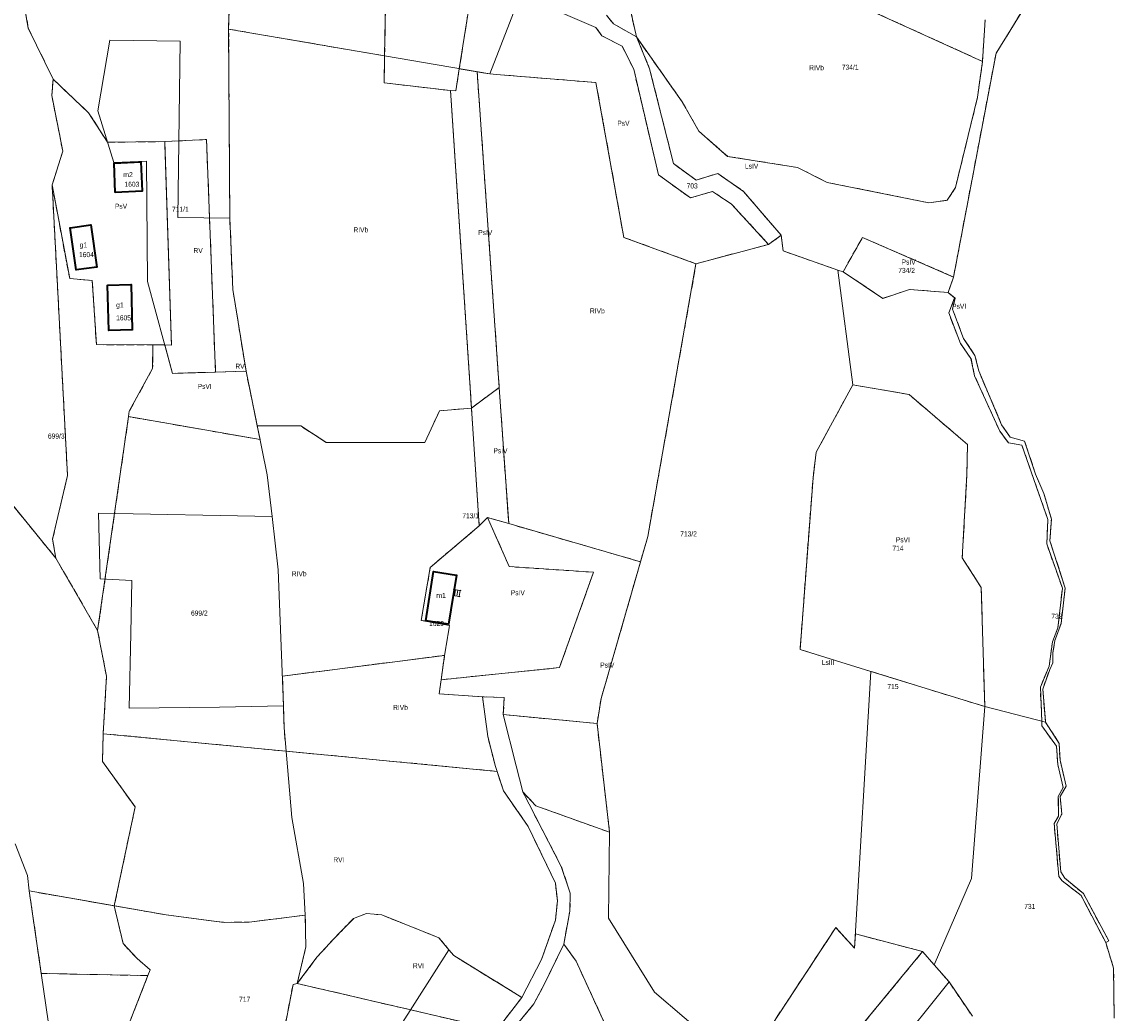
# Model space of a CAD drawing. Header units: metres. Extents: x 7496145 to 7500200, y 5498500 to 5502080.
# Tile 197 of 202: x 7499875 to 7500199, y 5500732 to 5501027. Entities that reach past the tile are written whole.
import ezdxf
from ezdxf.enums import TextEntityAlignment as Align

# ---------------------------------------------------------------- set-up
doc = ezdxf.new("R2010")
doc.units = ezdxf.units.M
doc.header["$MEASUREMENT"] = 0
for name, pattern in [('2.25_0.75', [3, 2.25, -0.75]), ('219-1000', [0]), ('egug-1000', [0])]:
    doc.linetypes.add(name, pattern=pattern)
doc.layers.get('0').update_dxf_attribs({"color": 2, "linetype": 'CONTINUOUS', "lineweight": 5})
for name, color, linetype in [('209-oznaczenie konturu klasyfikacyjnego', 7, 'CONTINUOUS'), ('211-numer działki ewidencyjnej', 7, 'CONTINUOUS'), ('217-kontur klasyfikacyjny', 7, 'CONTINUOUS'), ('218-kontur użytku gruntowego', 7, 'CONTINUOUS'), ('219-działka ewidencyjna', 7, 'CONTINUOUS'), ('312-budynek ewidencyjny', 7, 'CONTINUOUS'), ('312-oznaczenie budynku ewidencyjnego', 7, 'CONTINUOUS'), ('312-oznaczenie budynku ewidencyjnego-Atr117', 7, 'CONTINUOUS'), ('352-schody', 7, 'CONTINUOUS'), ('Punkt budynku', 7, 'CONTINUOUS')]:
    doc.layers.add(name, color=color, linetype=linetype)
doc.styles.get("Standard").update_dxf_attribs({"font": 'Working1250', "width": 0.75})

# ---------------------------------------------------------------- blocks, each defined once
blk = doc.blocks.new('PUNKTBUD')
at = {"color": 0}
blk.add_circle((0, 0), 0.09, dxfattribs=at)

msp = doc.modelspace()

# ---------------------------------------------------------------- linework, layer by layer
at = {"layer": '217-kontur klasyfikacyjny', "color": 3, "linetype": '2.25_0.75', "lineweight": 18, "flags": 128}
for points in [[(7500164.37, 5501017.39), (7500188.01, 5501055.57)], [(7499982.58, 5501016.59), (7499983.14, 5501048.2)], [(7500083.95, 5501049.72), (7500160.34, 5501014.94)], [(7499936.19, 5501024.56), (7499936.45, 5501036.54)], [(7499876.63, 5501024.86), (7499874.94, 5501034.54)], [(7500057.46, 5501022.22), (7500055.26, 5501031.88)], [(7500007.72, 5501031.42), (7500004.78, 5501012.77)], [(7500045.34, 5501025.05), (7500034.98, 5501029.54)], [(7500048.54, 5501028.69), (7500050.64, 5501026.16)], [(7500050.64, 5501026.16), (7500057.46, 5501022.22)], [(7500160.34, 5501014.94), (7500161.1, 5501027.27)], [(7499884.02, 5501009.64), (7499876.63, 5501024.86)], [(7499936.53, 5500968.28), (7499936.19, 5501024.56)], [(7499982.58, 5501016.59), (7499936.19, 5501024.56)], [(7500047.19, 5501022.6), (7500045.34, 5501025.05)], [(7500053.17, 5501019.47), (7500047.19, 5501022.6)], [(7500057.46, 5501022.22), (7500071, 5501002.96)], [(7500057.46, 5501022.22), (7500061.37, 5501012.78)], [(7500056.62, 5501012.6), (7500053.17, 5501019.47)], [(7499982.43, 5501008.55), (7499982.58, 5501016.59)], [(7500151.71, 5500950.82), (7500164.37, 5501017.39)], [(7500004.78, 5501012.77), (7500003.75, 5501006.2)], [(7500010.09, 5501011.86), (7500004.78, 5501012.77)], [(7500064.03, 5500981.24), (7500056.62, 5501012.6)], [(7500061.37, 5501012.78), (7500068.45, 5500984.55)], [(7500158.86, 5501004.28), (7500160.34, 5501014.94)], [(7499883.61, 5501004.78), (7499884.02, 5501009.64)], [(7499884.02, 5501009.64), (7499894.56, 5500999.67)], [(7500016.64, 5500917.97), (7500010.09, 5501011.86)], [(7500010.09, 5501011.86), (7500013.81, 5501011.22)], [(7500013.81, 5501011.22), (7500015.87, 5501011.05)], [(7500015.87, 5501011.05), (7500045.41, 5501008.66)], [(7500002.18, 5501006.27), (7499982.43, 5501008.55)], [(7500008.4, 5500911.81), (7500002.18, 5501006.27)], [(7500003.75, 5501006.2), (7500002.18, 5501006.27)], [(7500045.41, 5501008.66), (7500053.69, 5500962.61)], [(7499886.88, 5500988.26), (7499883.61, 5501004.78)], [(7500071, 5501002.96), (7500076.02, 5500994.19)], [(7500152.3, 5500977.4), (7500158.86, 5501004.28)], [(7499894.56, 5500999.67), (7499900.21, 5500990.9)], [(7500076.02, 5500994.19), (7500084.56, 5500986.69)], [(7499900.21, 5500990.9), (7499917.19, 5500991.08)], [(7499917.19, 5500991.08), (7499929.62, 5500991.71)], [(7499919.17, 5500930.59), (7499917.19, 5500991.08)], [(7499929.62, 5500991.71), (7499932.29, 5500922.53)], [(7499883.7, 5500978.19), (7499886.88, 5500988.26)], [(7500084.56, 5500986.69), (7500105.34, 5500983.41)], [(7500068.45, 5500984.55), (7500075.17, 5500979.65)], [(7500105.34, 5500983.41), (7500114.11, 5500978.97)], [(7500070.01, 5500976.82), (7500064.03, 5500981.24)], [(7500075.17, 5500979.65), (7500081.6, 5500981.63)], [(7500081.6, 5500981.63), (7500089.31, 5500976.29)], [(7499888.29, 5500891.82), (7499883.7, 5500978.19)], [(7499883.7, 5500978.19), (7499888.93, 5500950.34)], [(7500073.47, 5500974.35), (7500070.01, 5500976.82)], [(7500114.11, 5500978.97), (7500144.37, 5500972.89)], [(7500149.85, 5500973.63), (7500152.3, 5500977.4)], [(7500080.07, 5500976.25), (7500073.47, 5500974.35)], [(7500085.67, 5500972.53), (7500080.07, 5500976.25)], [(7500089.31, 5500976.29), (7500100.47, 5500963.23)], [(7500144.37, 5500972.89), (7500149.85, 5500973.63)], [(7500096.73, 5500960.53), (7500085.67, 5500972.53)], [(7499937.45, 5500947.15), (7499936.53, 5500968.28)], [(7500053.69, 5500962.61), (7500075.15, 5500954.76)], [(7500075.15, 5500954.76), (7500096.73, 5500960.53)], [(7500100.47, 5500963.23), (7500096.73, 5500960.53)], [(7500101.08, 5500958.56), (7500100.47, 5500963.23)], [(7500118.86, 5500952.37), (7500124.66, 5500962.58)], [(7500124.66, 5500962.58), (7500151.71, 5500950.82)], [(7500117.3, 5500952.87), (7500101.08, 5500958.56)], [(7500060.82, 5500873.66), (7500075.15, 5500954.76)], [(7500118.86, 5500952.37), (7500117.3, 5500952.87)], [(7500130.71, 5500944.47), (7500118.86, 5500952.37)], [(7500150.12, 5500946.19), (7500151.71, 5500950.82)], [(7499888.93, 5500950.34), (7499895.66, 5500949.79)], [(7499895.66, 5500949.79), (7499896.87, 5500930.7)], [(7499941.37, 5500922.79), (7499937.45, 5500947.15)], [(7500138.67, 5500947.13), (7500130.71, 5500944.47)], [(7500150.12, 5500946.19), (7500138.67, 5500947.13)], [(7500152.02, 5500944.61), (7500150.12, 5500946.19)], [(7500150.3, 5500940.15), (7500152.02, 5500944.61)], [(7500151.43, 5500941.27), (7500152.17, 5500944.49)], [(7500152.17, 5500944.49), (7500152.02, 5500944.61)], [(7500154.7, 5500932.51), (7500151.43, 5500941.27)], [(7500153.81, 5500931.02), (7500150.3, 5500940.15)], [(7500156.91, 5500926.62), (7500153.81, 5500931.02)], [(7500158.1, 5500927.46), (7500154.7, 5500932.51)], [(7499896.87, 5500930.7), (7499913.63, 5500930.61)], [(7499913.63, 5500930.61), (7499913.6, 5500923.64)], [(7499913.63, 5500930.61), (7499917.22, 5500930.6)], [(7499917.22, 5500930.6), (7499919.17, 5500930.59)], [(7499919.51, 5500922.17), (7499917.22, 5500930.6)], [(7500157.97, 5500921.43), (7500156.91, 5500926.62)], [(7500159.23, 5500922.92), (7500158.1, 5500927.46)], [(7499913.6, 5500923.64), (7499906.66, 5500910.88)], [(7499932.29, 5500922.53), (7499919.51, 5500922.17)], [(7499932.29, 5500922.53), (7499941.37, 5500922.79)], [(7499944.7, 5500906.51), (7499941.37, 5500922.79)], [(7500165.46, 5500904.99), (7500157.97, 5500921.43)], [(7500166.03, 5500906.85), (7500159.23, 5500922.92)], [(7500008.4, 5500911.81), (7500016.64, 5500917.97)], [(7500019.46, 5500877.47), (7500016.64, 5500917.97)], [(7500110.92, 5500898.72), (7500121.76, 5500918.76)], [(7500121.76, 5500918.76), (7500138.5, 5500915.87)], [(7500138.5, 5500915.87), (7500155.89, 5500900.97)], [(7500008.4, 5500911.81), (7499998.91, 5500911.05)], [(7500010.7, 5500876.81), (7500008.4, 5500911.81)], [(7499906.43, 5500909.3), (7499897.24, 5500845.67)], [(7499906.66, 5500910.88), (7499906.43, 5500909.3)], [(7499945.53, 5500902.46), (7499906.43, 5500909.3)], [(7499998.91, 5500911.05), (7499994.52, 5500901.63)], [(7499957.61, 5500906.53), (7499944.7, 5500906.51)], [(7499944.7, 5500906.51), (7499945.53, 5500902.46)], [(7499965.22, 5500901.63), (7499957.61, 5500906.53)], [(7500168.02, 5500901.52), (7500165.46, 5500904.99)], [(7500168.6, 5500903.23), (7500166.03, 5500906.85)], [(7499854.49, 5500904.47), (7499884.81, 5500867.2)], [(7500172.86, 5500902.01), (7500168.6, 5500903.23)], [(7500176.12, 5500892.18), (7500172.86, 5500902.01)], [(7499994.52, 5500901.63), (7499965.22, 5500901.63)], [(7500109.94, 5500891.07), (7500110.92, 5500898.72)], [(7500155.89, 5500900.97), (7500155.7, 5500892.05)], [(7500172.08, 5500900.76), (7500168.02, 5500901.52)], [(7500179.78, 5500878.67), (7500172.08, 5500900.76)], [(7500155.7, 5500892.05), (7500154.32, 5500867.3)], [(7500178.57, 5500886.43), (7500176.12, 5500892.18)], [(7499883.87, 5500872.82), (7499888.29, 5500891.82)], [(7500106.1, 5500840.02), (7500109.94, 5500891.07)], [(7500180.81, 5500878.78), (7500178.57, 5500886.43)], [(7500013.2, 5500879.28), (7500010.7, 5500876.81)], [(7500019.59, 5500864.68), (7500013.2, 5500879.28)], [(7500019.46, 5500877.47), (7500013.2, 5500879.28)], [(7499996.14, 5500864.46), (7500010.7, 5500876.81)], [(7500058.65, 5500866.12), (7500019.46, 5500877.47)], [(7500179.43, 5500871.46), (7500179.78, 5500878.67)], [(7500180.39, 5500872.34), (7500180.81, 5500878.78)], [(7499884.81, 5500867.2), (7499883.87, 5500872.82)], [(7500058.65, 5500866.12), (7500060.82, 5500873.66)], [(7500184.09, 5500858.25), (7500179.43, 5500871.46)], [(7500184.93, 5500858.29), (7500180.39, 5500872.34)], [(7499897.24, 5500845.67), (7499884.81, 5500867.2)], [(7500046.95, 5500825.44), (7500058.65, 5500866.12)], [(7500154.32, 5500867.3), (7500159.93, 5500858.45)], [(7499993.47, 5500848.66), (7499996.14, 5500864.46)], [(7500044.68, 5500862.99), (7500019.59, 5500864.68)], [(7500034.54, 5500834.64), (7500044.68, 5500862.99)], [(7500159.93, 5500858.45), (7500161.04, 5500823.06)], [(7500182.77, 5500846.47), (7500184.09, 5500858.25)], [(7500183.68, 5500847.81), (7500184.93, 5500858.29)], [(7500001.9, 5500847.18), (7499993.47, 5500848.66)], [(7500000.41, 5500838.29), (7500001.9, 5500847.18)], [(7500181.1, 5500842.35), (7500182.77, 5500846.47)], [(7500181.89, 5500842.71), (7500183.68, 5500847.81)], [(7499897.24, 5500845.67), (7499899.87, 5500832.1)], [(7500127.11, 5500833.52), (7500106.1, 5500840.02)], [(7500180.15, 5500835.08), (7500181.1, 5500842.35)], [(7500181.23, 5500839.05), (7500181.89, 5500842.71)], [(7499952.17, 5500832.1), (7500000.41, 5500838.29)], [(7499999.39, 5500831.04), (7500000.41, 5500838.29)], [(7500181.22, 5500836.1), (7500181.23, 5500839.05)], [(7499999.39, 5500831.04), (7500034.54, 5500834.64)], [(7500161.04, 5500823.06), (7500127.11, 5500833.52)], [(7500177.55, 5500828.79), (7500180.15, 5500835.08)], [(7500178.24, 5500828.28), (7500180.33, 5500834.13)], [(7500180.33, 5500834.13), (7500181.22, 5500836.1)], [(7499899.87, 5500832.1), (7499898.9, 5500814.99)], [(7499952.51, 5500823.28), (7499952.17, 5500832.1)], [(7499998.79, 5500826.81), (7499999.39, 5500831.04)], [(7500177.95, 5500818.72), (7500177.55, 5500828.79)], [(7500179.05, 5500818.83), (7500178.24, 5500828.28)], [(7500011.65, 5500825.98), (7499998.79, 5500826.81)], [(7500013.22, 5500814.14), (7500011.65, 5500825.98)], [(7500018.14, 5500825.8), (7500011.65, 5500825.98)], [(7500017.85, 5500820.66), (7500018.14, 5500825.8)], [(7500045.73, 5500818.02), (7500046.95, 5500825.44)], [(7499952.68, 5500816.7), (7499952.51, 5500823.28)], [(7500045.73, 5500818.02), (7500017.85, 5500820.66)], [(7500049.46, 5500785.67), (7500045.73, 5500818.02)], [(7500178, 5500817.32), (7500177.95, 5500818.72)], [(7500182.31, 5500811.25), (7500178, 5500817.32)], [(7500179.08, 5500818.44), (7500179.05, 5500818.83)], [(7500183.12, 5500812.12), (7500179.08, 5500818.44)], [(7499898.9, 5500814.99), (7499898.67, 5500806.76)], [(7499898.9, 5500814.99), (7499953.29, 5500809.79)], [(7499953.29, 5500809.79), (7499952.68, 5500816.7)], [(7500015.55, 5500805.21), (7500013.22, 5500814.14)], [(7500182.74, 5500805.81), (7500182.31, 5500811.25)], [(7500183.39, 5500807.08), (7500183.12, 5500812.12)], [(7500016.01, 5500803.79), (7499953.29, 5500809.79)], [(7499898.67, 5500806.76), (7499908.38, 5500793.19)], [(7500016.01, 5500803.79), (7500015.55, 5500805.21)], [(7500184.32, 5500799.02), (7500182.74, 5500805.81)], [(7500185.2, 5500799.35), (7500183.39, 5500807.08)], [(7500017.87, 5500798.03), (7500016.01, 5500803.79)], [(7500025.23, 5500787.42), (7500017.87, 5500798.03)], [(7500182.88, 5500796.26), (7500184.32, 5500799.02)], [(7500183.41, 5500796.34), (7500185.2, 5500799.35)], [(7500035.11, 5500775.48), (7500023.62, 5500797.66)], [(7500023.62, 5500797.66), (7500027.57, 5500793.54)], [(7500182.95, 5500790.49), (7500182.88, 5500796.26)], [(7500183.88, 5500791.06), (7500183.41, 5500796.34)], [(7499908.38, 5500793.19), (7499902.18, 5500763.8)], [(7500027.57, 5500793.54), (7500049.46, 5500785.67)], [(7500181.63, 5500788.3), (7500182.95, 5500790.49)], [(7500183.05, 5500772.51), (7500181.63, 5500788.3)], [(7500182.4, 5500788.19), (7500183.88, 5500791.06)], [(7500183.6, 5500773.88), (7500182.4, 5500788.19)], [(7500033.36, 5500770.56), (7500025.23, 5500787.42)], [(7500037.78, 5500767.53), (7500035.11, 5500775.48)], [(7500184.05, 5500771.23), (7500183.05, 5500772.51)], [(7500184.84, 5500772.01), (7500183.6, 5500773.88)], [(7500190.33, 5500767.44), (7500184.84, 5500772.01)], [(7500033.96, 5500765.23), (7500033.36, 5500770.56)], [(7500189.63, 5500766.84), (7500184.05, 5500771.23)], [(7499880.47, 5500743.68), (7499876.91, 5500768.21)], [(7499876.91, 5500768.21), (7499902.18, 5500763.8)], [(7500037.63, 5500762.2), (7500037.78, 5500767.53)], [(7500196.96, 5500752.88), (7500189.63, 5500766.84)], [(7500197.86, 5500753.39), (7500190.33, 5500767.44)], [(7499902.18, 5500763.8), (7499917.57, 5500761.11)], [(7499902.18, 5500763.8), (7499904.82, 5500752.6)], [(7500033.33, 5500759.48), (7500033.96, 5500765.23)], [(7500035.86, 5500752.42), (7500037.63, 5500762.2)], [(7499917.57, 5500761.11), (7499934.85, 5500758.86)], [(7499934.85, 5500758.86), (7499942.3, 5500758.98)], [(7499942.3, 5500758.98), (7499958.97, 5500760.99)], [(7499958.97, 5500760.99), (7499959.12, 5500751.55)], [(7499967.52, 5500754.03), (7499973.33, 5500760.01)], [(7499973.33, 5500760.01), (7499977.21, 5500761.51)], [(7499977.21, 5500761.51), (7499981.7, 5500761.07)], [(7499981.7, 5500761.07), (7499994.04, 5500756.16)], [(7500029.23, 5500747.86), (7500033.33, 5500759.48)], [(7499994.04, 5500756.16), (7499998.71, 5500754.29)], [(7500116.69, 5500757.3), (7500089.23, 5500715.48)], [(7500122.29, 5500751.2), (7500116.69, 5500757.3)], [(7499904.82, 5500752.6), (7499908.96, 5500748.12)], [(7499962.46, 5500748.52), (7499967.52, 5500754.03)], [(7499998.71, 5500754.29), (7500001.7, 5500750.73)], [(7500030.22, 5500740.8), (7500035.86, 5500752.42)], [(7500039.48, 5500747.34), (7500035.86, 5500752.42)], [(7500122.54, 5500755.43), (7500122.29, 5500751.2)], [(7500142.52, 5500750.19), (7500122.54, 5500755.43)], [(7500196.96, 5500752.88), (7500197.86, 5500753.39)], [(7500199.31, 5500745.24), (7500196.96, 5500752.88)], [(7499959.12, 5500751.55), (7499956.59, 5500740.69)], [(7500001.7, 5500750.73), (7500003.12, 5500749.01)], [(7500104.45, 5500703.96), (7500142.52, 5500750.19)], [(7500142.52, 5500750.19), (7500146, 5500746.23)], [(7499908.96, 5500748.12), (7499912.89, 5500744.8)], [(7499956.59, 5500740.69), (7499962.46, 5500748.52)], [(7500003.12, 5500749.01), (7500023.36, 5500736.53)], [(7500023.36, 5500736.53), (7500029.23, 5500747.86)], [(7500049.07, 5500726.51), (7500039.48, 5500747.34)], [(7500146, 5500746.23), (7500150.4, 5500741.19)], [(7499912.19, 5500743.02), (7499880.47, 5500743.68)], [(7499912.19, 5500743.02), (7499901.92, 5500716.93)], [(7499912.89, 5500744.8), (7499912.19, 5500743.02)], [(7500199.48, 5500730.38), (7500199.31, 5500745.24)], [(7499952.11, 5500723.56), (7499955.33, 5500740.39)], [(7499955.33, 5500740.39), (7499956.59, 5500740.69)], [(7500015.91, 5500726.9), (7499956.59, 5500740.69)], [(7500026.96, 5500734.6), (7500030.22, 5500740.8)], [(7500150.4, 5500741.19), (7500157.35, 5500730.95)], [(7500016.73, 5500727.88), (7500023.36, 5500736.53)], [(7500019.78, 5500725.93), (7500026.96, 5500734.6)]]:
    msp.add_lwpolyline(points, dxfattribs=at)
at = {"layer": '218-kontur użytku gruntowego', "color": 3, "linetype": 'egug-1000', "lineweight": 18, "flags": 128}
for points in [[(7500164.37, 5501017.39), (7500188.01, 5501055.57)], [(7499983.14, 5501048.2), (7499982.58, 5501016.59)], [(7500083.95, 5501049.72), (7500160.34, 5501014.94)], [(7499936.19, 5501024.56), (7499936.45, 5501036.54)], [(7499876.63, 5501024.86), (7499874.94, 5501034.54)], [(7500057.46, 5501022.22), (7500055.26, 5501031.88)], [(7500004.78, 5501012.77), (7500007.72, 5501031.42)], [(7500045.34, 5501025.05), (7500034.98, 5501029.54)], [(7500048.54, 5501028.69), (7500050.64, 5501026.16)], [(7500050.64, 5501026.16), (7500057.46, 5501022.22)], [(7500160.34, 5501014.94), (7500161.1, 5501027.27)], [(7499884.02, 5501009.64), (7499876.63, 5501024.86)], [(7499936.53, 5500968.28), (7499936.19, 5501024.56)], [(7499982.58, 5501016.59), (7499936.19, 5501024.56)], [(7500047.19, 5501022.6), (7500045.34, 5501025.05)], [(7500053.17, 5501019.47), (7500047.19, 5501022.6)], [(7500057.46, 5501022.22), (7500071, 5501002.96)], [(7500057.46, 5501022.22), (7500061.37, 5501012.78)], [(7500056.62, 5501012.6), (7500053.17, 5501019.47)], [(7499982.43, 5501008.55), (7499982.58, 5501016.59)], [(7500151.71, 5500950.82), (7500164.37, 5501017.39)], [(7500003.75, 5501006.2), (7500004.78, 5501012.77)], [(7500010.09, 5501011.86), (7500004.78, 5501012.77)], [(7500064.03, 5500981.24), (7500056.62, 5501012.6)], [(7500061.37, 5501012.78), (7500068.45, 5500984.55)], [(7500158.86, 5501004.28), (7500160.34, 5501014.94)], [(7499883.61, 5501004.78), (7499884.02, 5501009.64)], [(7499884.02, 5501009.64), (7499894.56, 5500999.67)], [(7500016.64, 5500917.97), (7500010.09, 5501011.86)], [(7500010.09, 5501011.86), (7500013.81, 5501011.22)], [(7500013.81, 5501011.22), (7500015.87, 5501011.05)], [(7500015.87, 5501011.05), (7500045.41, 5501008.66)], [(7500002.18, 5501006.27), (7499982.43, 5501008.55)], [(7500008.4, 5500911.81), (7500002.18, 5501006.27)], [(7500002.18, 5501006.27), (7500003.75, 5501006.2)], [(7500045.41, 5501008.66), (7500053.69, 5500962.61)], [(7499886.88, 5500988.26), (7499883.61, 5501004.78)], [(7500071, 5501002.96), (7500076.02, 5500994.19)], [(7500152.3, 5500977.4), (7500158.86, 5501004.28)], [(7499894.56, 5500999.67), (7499900.21, 5500990.9)], [(7500076.02, 5500994.19), (7500084.56, 5500986.69)], [(7499900.21, 5500990.9), (7499917.19, 5500991.08)], [(7499917.19, 5500991.08), (7499929.62, 5500991.71)], [(7499919.17, 5500930.59), (7499917.19, 5500991.08)], [(7499929.62, 5500991.71), (7499932.29, 5500922.53)], [(7499883.7, 5500978.19), (7499886.88, 5500988.26)], [(7500084.56, 5500986.69), (7500105.34, 5500983.41)], [(7500068.45, 5500984.55), (7500075.17, 5500979.65)], [(7500105.34, 5500983.41), (7500114.11, 5500978.97)], [(7500070.01, 5500976.82), (7500064.03, 5500981.24)], [(7500075.17, 5500979.65), (7500081.6, 5500981.63)], [(7500081.6, 5500981.63), (7500089.31, 5500976.29)], [(7499888.29, 5500891.82), (7499883.7, 5500978.19)], [(7499883.7, 5500978.19), (7499888.93, 5500950.34)], [(7500073.47, 5500974.35), (7500070.01, 5500976.82)], [(7500114.11, 5500978.97), (7500144.37, 5500972.89)], [(7500149.85, 5500973.63), (7500152.3, 5500977.4)], [(7500080.07, 5500976.25), (7500073.47, 5500974.35)], [(7500085.67, 5500972.53), (7500080.07, 5500976.25)], [(7500089.31, 5500976.29), (7500100.47, 5500963.23)], [(7500144.37, 5500972.89), (7500149.85, 5500973.63)], [(7500096.73, 5500960.53), (7500085.67, 5500972.53)], [(7499937.45, 5500947.15), (7499936.53, 5500968.28)], [(7500053.69, 5500962.61), (7500075.15, 5500954.76)], [(7500075.15, 5500954.76), (7500096.73, 5500960.53)], [(7500100.47, 5500963.23), (7500096.73, 5500960.53)], [(7500101.08, 5500958.56), (7500100.47, 5500963.23)], [(7500118.86, 5500952.37), (7500124.66, 5500962.58)], [(7500124.66, 5500962.58), (7500151.71, 5500950.82)], [(7500117.3, 5500952.87), (7500101.08, 5500958.56)], [(7500060.82, 5500873.66), (7500075.15, 5500954.76)], [(7500118.86, 5500952.37), (7500117.3, 5500952.87)], [(7500130.71, 5500944.47), (7500118.86, 5500952.37)], [(7500150.12, 5500946.19), (7500151.71, 5500950.82)], [(7499888.93, 5500950.34), (7499895.66, 5500949.79)], [(7499895.66, 5500949.79), (7499896.87, 5500930.7)], [(7499941.37, 5500922.79), (7499937.45, 5500947.15)], [(7500138.67, 5500947.13), (7500130.71, 5500944.47)], [(7500150.12, 5500946.19), (7500138.67, 5500947.13)], [(7500152.02, 5500944.61), (7500150.12, 5500946.19)], [(7500150.3, 5500940.15), (7500152.02, 5500944.61)], [(7500151.43, 5500941.27), (7500152.17, 5500944.49)], [(7500152.17, 5500944.49), (7500152.02, 5500944.61)], [(7500154.7, 5500932.51), (7500151.43, 5500941.27)], [(7500153.81, 5500931.02), (7500150.3, 5500940.15)], [(7500156.91, 5500926.62), (7500153.81, 5500931.02)], [(7500158.1, 5500927.46), (7500154.7, 5500932.51)], [(7499896.87, 5500930.7), (7499913.63, 5500930.61)], [(7499913.6, 5500923.64), (7499913.63, 5500930.61)], [(7499913.63, 5500930.61), (7499917.22, 5500930.6)], [(7499917.22, 5500930.6), (7499919.17, 5500930.59)], [(7499919.51, 5500922.17), (7499917.22, 5500930.6)], [(7500157.97, 5500921.43), (7500156.91, 5500926.62)], [(7500159.23, 5500922.92), (7500158.1, 5500927.46)], [(7499906.66, 5500910.88), (7499913.6, 5500923.64)], [(7499932.29, 5500922.53), (7499919.51, 5500922.17)], [(7499932.29, 5500922.53), (7499941.37, 5500922.79)], [(7499944.7, 5500906.51), (7499941.37, 5500922.79)], [(7500165.46, 5500904.99), (7500157.97, 5500921.43)], [(7500166.03, 5500906.85), (7500159.23, 5500922.92)], [(7500008.4, 5500911.81), (7500016.64, 5500917.97)], [(7500019.46, 5500877.47), (7500016.64, 5500917.97)], [(7500110.92, 5500898.72), (7500121.76, 5500918.76)], [(7500121.76, 5500918.76), (7500138.5, 5500915.87)], [(7500138.5, 5500915.87), (7500155.89, 5500900.97)], [(7500008.4, 5500911.81), (7499998.91, 5500911.05)], [(7500010.7, 5500876.81), (7500008.4, 5500911.81)], [(7499897.24, 5500845.67), (7499906.43, 5500909.3)], [(7499906.43, 5500909.3), (7499906.66, 5500910.88)], [(7499945.53, 5500902.46), (7499906.43, 5500909.3)], [(7499998.91, 5500911.05), (7499994.52, 5500901.63)], [(7499957.61, 5500906.53), (7499944.7, 5500906.51)], [(7499944.7, 5500906.51), (7499945.53, 5500902.46)], [(7499965.22, 5500901.63), (7499957.61, 5500906.53)], [(7500168.02, 5500901.52), (7500165.46, 5500904.99)], [(7500168.6, 5500903.23), (7500166.03, 5500906.85)], [(7499854.49, 5500904.47), (7499884.81, 5500867.2)], [(7500172.86, 5500902.01), (7500168.6, 5500903.23)], [(7500176.12, 5500892.18), (7500172.86, 5500902.01)], [(7499994.52, 5500901.63), (7499965.22, 5500901.63)], [(7500109.94, 5500891.07), (7500110.92, 5500898.72)], [(7500155.89, 5500900.97), (7500155.7, 5500892.05)], [(7500172.08, 5500900.76), (7500168.02, 5500901.52)], [(7500179.78, 5500878.67), (7500172.08, 5500900.76)], [(7500155.7, 5500892.05), (7500154.32, 5500867.3)], [(7500178.57, 5500886.43), (7500176.12, 5500892.18)], [(7499883.87, 5500872.82), (7499888.29, 5500891.82)], [(7500106.1, 5500840.02), (7500109.94, 5500891.07)], [(7500180.81, 5500878.78), (7500178.57, 5500886.43)], [(7500013.2, 5500879.28), (7500010.7, 5500876.81)], [(7500019.59, 5500864.68), (7500013.2, 5500879.28)], [(7500019.46, 5500877.47), (7500013.2, 5500879.28)], [(7499996.14, 5500864.46), (7500010.7, 5500876.81)], [(7500058.65, 5500866.12), (7500019.46, 5500877.47)], [(7500179.43, 5500871.46), (7500179.78, 5500878.67)], [(7500180.39, 5500872.34), (7500180.81, 5500878.78)], [(7499884.81, 5500867.2), (7499883.87, 5500872.82)], [(7500058.65, 5500866.12), (7500060.82, 5500873.66)], [(7500184.09, 5500858.25), (7500179.43, 5500871.46)], [(7500184.93, 5500858.29), (7500180.39, 5500872.34)], [(7499884.81, 5500867.2), (7499897.24, 5500845.67)], [(7500046.95, 5500825.44), (7500058.65, 5500866.12)], [(7500154.32, 5500867.3), (7500159.93, 5500858.45)], [(7499993.47, 5500848.66), (7499996.14, 5500864.46)], [(7500044.68, 5500862.99), (7500019.59, 5500864.68)], [(7500034.54, 5500834.64), (7500044.68, 5500862.99)], [(7500159.93, 5500858.45), (7500161.04, 5500823.06)], [(7500182.77, 5500846.47), (7500184.09, 5500858.25)], [(7500183.68, 5500847.81), (7500184.93, 5500858.29)], [(7500001.9, 5500847.18), (7499993.47, 5500848.66)], [(7500000.41, 5500838.29), (7500001.9, 5500847.18)], [(7500181.1, 5500842.35), (7500182.77, 5500846.47)], [(7500181.89, 5500842.71), (7500183.68, 5500847.81)], [(7499897.24, 5500845.67), (7499899.87, 5500832.1)], [(7500127.11, 5500833.52), (7500106.1, 5500840.02)], [(7500180.15, 5500835.08), (7500181.1, 5500842.35)], [(7500181.23, 5500839.05), (7500181.89, 5500842.71)], [(7499952.17, 5500832.1), (7500000.41, 5500838.29)], [(7499999.39, 5500831.04), (7500000.41, 5500838.29)], [(7500181.22, 5500836.1), (7500181.23, 5500839.05)], [(7499999.39, 5500831.04), (7500034.54, 5500834.64)], [(7500161.04, 5500823.06), (7500127.11, 5500833.52)], [(7500177.55, 5500828.79), (7500180.15, 5500835.08)], [(7500178.24, 5500828.28), (7500180.33, 5500834.13)], [(7500180.33, 5500834.13), (7500181.22, 5500836.1)], [(7499899.87, 5500832.1), (7499898.9, 5500814.99)], [(7499952.51, 5500823.28), (7499952.17, 5500832.1)], [(7499998.79, 5500826.81), (7499999.39, 5500831.04)], [(7500177.95, 5500818.72), (7500177.55, 5500828.79)], [(7500179.05, 5500818.83), (7500178.24, 5500828.28)], [(7500011.65, 5500825.98), (7499998.79, 5500826.81)], [(7500013.22, 5500814.14), (7500011.65, 5500825.98)], [(7500018.14, 5500825.8), (7500011.65, 5500825.98)], [(7500017.85, 5500820.66), (7500018.14, 5500825.8)], [(7500045.73, 5500818.02), (7500046.95, 5500825.44)], [(7499952.68, 5500816.7), (7499952.51, 5500823.28)], [(7500045.73, 5500818.02), (7500017.85, 5500820.66)], [(7500049.46, 5500785.67), (7500045.73, 5500818.02)], [(7500178, 5500817.32), (7500177.95, 5500818.72)], [(7500182.31, 5500811.25), (7500178, 5500817.32)], [(7500179.08, 5500818.44), (7500179.05, 5500818.83)], [(7500183.12, 5500812.12), (7500179.08, 5500818.44)], [(7499898.9, 5500814.99), (7499898.67, 5500806.76)], [(7499898.9, 5500814.99), (7499953.29, 5500809.79)], [(7499953.29, 5500809.79), (7499952.68, 5500816.7)], [(7500015.55, 5500805.21), (7500013.22, 5500814.14)], [(7500182.74, 5500805.81), (7500182.31, 5500811.25)], [(7500183.39, 5500807.08), (7500183.12, 5500812.12)], [(7500016.01, 5500803.79), (7499953.29, 5500809.79)], [(7499898.67, 5500806.76), (7499908.38, 5500793.19)], [(7500016.01, 5500803.79), (7500015.55, 5500805.21)], [(7500184.32, 5500799.02), (7500182.74, 5500805.81)], [(7500185.2, 5500799.35), (7500183.39, 5500807.08)], [(7500017.87, 5500798.03), (7500016.01, 5500803.79)], [(7500025.23, 5500787.42), (7500017.87, 5500798.03)], [(7500182.88, 5500796.26), (7500184.32, 5500799.02)], [(7500183.41, 5500796.34), (7500185.2, 5500799.35)], [(7500035.11, 5500775.48), (7500023.62, 5500797.66)], [(7500023.62, 5500797.66), (7500027.57, 5500793.54)], [(7500182.95, 5500790.49), (7500182.88, 5500796.26)], [(7500183.88, 5500791.06), (7500183.41, 5500796.34)], [(7499908.38, 5500793.19), (7499902.18, 5500763.8)], [(7500027.57, 5500793.54), (7500049.46, 5500785.67)], [(7500181.63, 5500788.3), (7500182.95, 5500790.49)], [(7500183.05, 5500772.51), (7500181.63, 5500788.3)], [(7500182.4, 5500788.19), (7500183.88, 5500791.06)], [(7500183.6, 5500773.88), (7500182.4, 5500788.19)], [(7500033.36, 5500770.56), (7500025.23, 5500787.42)], [(7500037.78, 5500767.53), (7500035.11, 5500775.48)], [(7500184.05, 5500771.23), (7500183.05, 5500772.51)], [(7500184.84, 5500772.01), (7500183.6, 5500773.88)], [(7500190.33, 5500767.44), (7500184.84, 5500772.01)], [(7500033.96, 5500765.23), (7500033.36, 5500770.56)], [(7500189.63, 5500766.84), (7500184.05, 5500771.23)], [(7499876.91, 5500768.21), (7499880.47, 5500743.68)], [(7499902.18, 5500763.8), (7499876.91, 5500768.21)], [(7500037.63, 5500762.2), (7500037.78, 5500767.53)], [(7500196.96, 5500752.88), (7500189.63, 5500766.84)], [(7500197.86, 5500753.39), (7500190.33, 5500767.44)], [(7499904.82, 5500752.6), (7499902.18, 5500763.8)], [(7499902.18, 5500763.8), (7499917.57, 5500761.11)], [(7500033.33, 5500759.48), (7500033.96, 5500765.23)], [(7500035.86, 5500752.42), (7500037.63, 5500762.2)], [(7499917.57, 5500761.11), (7499934.85, 5500758.86)], [(7499934.85, 5500758.86), (7499942.3, 5500758.98)], [(7499942.3, 5500758.98), (7499958.97, 5500760.99)], [(7499958.97, 5500760.99), (7499959.12, 5500751.55)], [(7499967.52, 5500754.03), (7499973.33, 5500760.01)], [(7499973.33, 5500760.01), (7499977.21, 5500761.51)], [(7499977.21, 5500761.51), (7499981.7, 5500761.07)], [(7499981.7, 5500761.07), (7499994.04, 5500756.16)], [(7500029.23, 5500747.86), (7500033.33, 5500759.48)], [(7499994.04, 5500756.16), (7499998.71, 5500754.29)], [(7500116.69, 5500757.3), (7500089.23, 5500715.48)], [(7500122.29, 5500751.2), (7500116.69, 5500757.3)], [(7499908.96, 5500748.12), (7499904.82, 5500752.6)], [(7499962.46, 5500748.52), (7499967.52, 5500754.03)], [(7499998.71, 5500754.29), (7500001.7, 5500750.73)], [(7500030.22, 5500740.8), (7500035.86, 5500752.42)], [(7500039.48, 5500747.34), (7500035.86, 5500752.42)], [(7500122.54, 5500755.43), (7500122.29, 5500751.2)], [(7500142.52, 5500750.19), (7500122.54, 5500755.43)], [(7500196.96, 5500752.88), (7500197.86, 5500753.39)], [(7500199.31, 5500745.24), (7500196.96, 5500752.88)], [(7499959.12, 5500751.55), (7499956.59, 5500740.69)], [(7500001.7, 5500750.73), (7500003.12, 5500749.01)], [(7500104.45, 5500703.96), (7500142.52, 5500750.19)], [(7500142.52, 5500750.19), (7500146, 5500746.23)], [(7499912.89, 5500744.8), (7499908.96, 5500748.12)], [(7499956.59, 5500740.69), (7499962.46, 5500748.52)], [(7500003.12, 5500749.01), (7500023.36, 5500736.53)], [(7500023.36, 5500736.53), (7500029.23, 5500747.86)], [(7500049.07, 5500726.51), (7500039.48, 5500747.34)], [(7500146, 5500746.23), (7500150.4, 5500741.19)], [(7499880.47, 5500743.68), (7499912.19, 5500743.02)], [(7499912.19, 5500743.02), (7499901.92, 5500716.93)], [(7499912.19, 5500743.02), (7499912.89, 5500744.8)], [(7500199.48, 5500730.38), (7500199.31, 5500745.24)], [(7499952.11, 5500723.56), (7499955.33, 5500740.39)], [(7499955.33, 5500740.39), (7499956.59, 5500740.69)], [(7500015.91, 5500726.9), (7499956.59, 5500740.69)], [(7500026.96, 5500734.6), (7500030.22, 5500740.8)], [(7500150.4, 5500741.19), (7500157.35, 5500730.95)], [(7500016.73, 5500727.88), (7500023.36, 5500736.53)], [(7500019.78, 5500725.93), (7500026.96, 5500734.6)]]:
    msp.add_lwpolyline(points, dxfattribs=at)
at = {"layer": '219-działka ewidencyjna', "color": 3, "linetype": '219-1000', "lineweight": 18, "flags": 128}
for points in [[(7500164.37, 5501017.39), (7500188.01, 5501055.57)], [(7499936.19, 5501024.56), (7499936.45, 5501036.54)], [(7500013.81, 5501011.22), (7500022.96, 5501034.82)], [(7500034.98, 5501029.54), (7500045.34, 5501025.05)], [(7500048.54, 5501028.69), (7500050.64, 5501026.16)], [(7500050.64, 5501026.16), (7500057.46, 5501022.22)], [(7499936.53, 5500968.28), (7499936.19, 5501024.56)], [(7499936.19, 5501024.56), (7500013.81, 5501011.22)], [(7500045.34, 5501025.05), (7500047.19, 5501022.6)], [(7500047.19, 5501022.6), (7500053.17, 5501019.47)], [(7500057.46, 5501022.22), (7500061.37, 5501012.78)], [(7499897.34, 5501000.22), (7499900.82, 5501021.28)], [(7499900.82, 5501021.28), (7499921.81, 5501021.01)], [(7499921.07, 5500968.48), (7499921.81, 5501021.01)], [(7500053.17, 5501019.47), (7500056.62, 5501012.6)], [(7500164.37, 5501017.39), (7500151.71, 5500950.82)], [(7500056.62, 5501012.6), (7500064.03, 5500981.24)], [(7500068.45, 5500984.55), (7500061.37, 5501012.78)], [(7500013.81, 5501011.22), (7500015.87, 5501011.05)], [(7500015.87, 5501011.05), (7500045.41, 5501008.66)], [(7500045.41, 5501008.66), (7500053.69, 5500962.61)], [(7499897.34, 5501000.22), (7499902.05, 5500984.92)], [(7499902.05, 5500984.92), (7499911.75, 5500985.24)], [(7499911.75, 5500985.24), (7499912.09, 5500949.5)], [(7500068.45, 5500984.55), (7500075.17, 5500979.65)], [(7500070.01, 5500976.82), (7500064.03, 5500981.24)], [(7500075.17, 5500979.65), (7500081.6, 5500981.63)], [(7500081.6, 5500981.63), (7500089.31, 5500976.29)], [(7500070.01, 5500976.82), (7500073.47, 5500974.35)], [(7500073.47, 5500974.35), (7500080.07, 5500976.25)], [(7500080.07, 5500976.25), (7500085.67, 5500972.53)], [(7500089.31, 5500976.29), (7500100.47, 5500963.23)], [(7500085.67, 5500972.53), (7500096.73, 5500960.53)], [(7499921.07, 5500968.48), (7499936.53, 5500968.28)], [(7499936.53, 5500968.28), (7499937.45, 5500947.15)], [(7500053.69, 5500962.61), (7500075.15, 5500954.76)], [(7500096.73, 5500960.53), (7500100.47, 5500963.23)], [(7500100.47, 5500963.23), (7500101.08, 5500958.56)], [(7500118.86, 5500952.37), (7500124.66, 5500962.58)], [(7500124.66, 5500962.58), (7500151.71, 5500950.82)], [(7500101.08, 5500958.56), (7500117.3, 5500952.87)], [(7500060.82, 5500873.66), (7500075.15, 5500954.76)], [(7500117.3, 5500952.87), (7500121.76, 5500918.76)], [(7500118.86, 5500952.37), (7500117.3, 5500952.87)], [(7500118.86, 5500952.37), (7500130.71, 5500944.47)], [(7500150.12, 5500946.19), (7500151.71, 5500950.82)], [(7499912.09, 5500949.5), (7499919.51, 5500922.17)], [(7499937.45, 5500947.15), (7499941.37, 5500922.79)], [(7500130.71, 5500944.47), (7500138.67, 5500947.13)], [(7500150.12, 5500946.19), (7500138.67, 5500947.13)], [(7500150.12, 5500946.19), (7500152.17, 5500944.49)], [(7500151.43, 5500941.27), (7500152.17, 5500944.49)], [(7500151.43, 5500941.27), (7500154.7, 5500932.51)], [(7500154.7, 5500932.51), (7500158.1, 5500927.46)], [(7500158.1, 5500927.46), (7500159.23, 5500922.92)], [(7499919.51, 5500922.17), (7499941.37, 5500922.79)], [(7499941.37, 5500922.79), (7499947.67, 5500892)], [(7500159.23, 5500922.92), (7500166.03, 5500906.85)], [(7500110.92, 5500898.72), (7500121.76, 5500918.76)], [(7500138.5, 5500915.87), (7500121.76, 5500918.76)], [(7500138.5, 5500915.87), (7500155.89, 5500900.97)], [(7500166.03, 5500906.85), (7500168.6, 5500903.23)], [(7500168.6, 5500903.23), (7500172.86, 5500902.01)], [(7500172.86, 5500902.01), (7500176.12, 5500892.18)], [(7500109.94, 5500891.07), (7500110.92, 5500898.72)], [(7500155.7, 5500892.05), (7500155.89, 5500900.97)], [(7499947.67, 5500892), (7499949.17, 5500879.6)], [(7500154.32, 5500867.3), (7500155.7, 5500892.05)], [(7500178.57, 5500886.43), (7500176.12, 5500892.18)], [(7500109.94, 5500891.07), (7500106.1, 5500840.02)], [(7500178.57, 5500886.43), (7500180.81, 5500878.78)], [(7499897.49, 5500880.61), (7499949.17, 5500879.6)], [(7499897.49, 5500880.61), (7499898, 5500861.03)], [(7499949.17, 5500879.6), (7499950.94, 5500863.71)], [(7500180.39, 5500872.34), (7500180.81, 5500878.78)], [(7500046.95, 5500825.44), (7500060.82, 5500873.66)], [(7500180.39, 5500872.34), (7500184.93, 5500858.29)], [(7500154.32, 5500867.3), (7500159.93, 5500858.45)], [(7499950.94, 5500863.71), (7499952.51, 5500823.28)], [(7499898, 5500861.03), (7499907.37, 5500860.51)], [(7499907.07, 5500844.8), (7499907.37, 5500860.51)], [(7500159.93, 5500858.45), (7500161.04, 5500823.06)], [(7500183.68, 5500847.81), (7500184.93, 5500858.29)], [(7500181.89, 5500842.71), (7500183.68, 5500847.81)], [(7499906.65, 5500822.61), (7499907.07, 5500844.8)], [(7500106.1, 5500840.02), (7500127.11, 5500833.52)], [(7500181.23, 5500839.05), (7500181.89, 5500842.71)], [(7500181.22, 5500836.1), (7500181.23, 5500839.05)], [(7500122.29, 5500751.2), (7500127.11, 5500833.52)], [(7500127.11, 5500833.52), (7500161.04, 5500823.06)], [(7500178.24, 5500828.28), (7500180.33, 5500834.13)], [(7500180.33, 5500834.13), (7500181.22, 5500836.1)], [(7500178.24, 5500828.28), (7500179.08, 5500818.44)], [(7500011.65, 5500825.98), (7500018.14, 5500825.8)], [(7500011.65, 5500825.98), (7500013.22, 5500814.14)], [(7500017.85, 5500820.66), (7500018.14, 5500825.8)], [(7500045.73, 5500818.02), (7500046.95, 5500825.44)], [(7499906.65, 5500822.61), (7499933.45, 5500822.85)], [(7499933.45, 5500822.85), (7499952.51, 5500823.28)], [(7499952.51, 5500823.28), (7499952.68, 5500816.7)], [(7500017.85, 5500820.66), (7500045.73, 5500818.02)], [(7500017.85, 5500820.66), (7500021.66, 5500805.43)], [(7500157.09, 5500771.89), (7500161.04, 5500823.06)], [(7500179.08, 5500818.44), (7500161.04, 5500823.06)], [(7500045.73, 5500818.02), (7500049.46, 5500785.67)], [(7500179.08, 5500818.44), (7500183.12, 5500812.12)], [(7499952.68, 5500816.7), (7499955.02, 5500790.11)], [(7500013.22, 5500814.14), (7500015.55, 5500805.21)], [(7500183.12, 5500812.12), (7500183.39, 5500807.08)], [(7500015.55, 5500805.21), (7500017.87, 5500798.03)], [(7500021.66, 5500805.43), (7500023.62, 5500797.66)], [(7500183.39, 5500807.08), (7500185.2, 5500799.35)], [(7500017.87, 5500798.03), (7500025.23, 5500787.42)], [(7500183.41, 5500796.34), (7500185.2, 5500799.35)], [(7500023.62, 5500797.66), (7500035.11, 5500775.48)], [(7500183.41, 5500796.34), (7500183.88, 5500791.06)], [(7499955.02, 5500790.11), (7499958.47, 5500770.41)], [(7500183.88, 5500791.06), (7500182.4, 5500788.19)], [(7500183.6, 5500773.88), (7500182.4, 5500788.19)], [(7500025.23, 5500787.42), (7500033.36, 5500770.56)], [(7500049.17, 5500760.11), (7500049.46, 5500785.67)], [(7499872.74, 5500782.24), (7499876.34, 5500772.79)], [(7500035.11, 5500775.48), (7500037.78, 5500767.53)], [(7499876.34, 5500772.79), (7499876.91, 5500768.21)], [(7500157.09, 5500771.89), (7500146, 5500746.23)], [(7500183.6, 5500773.88), (7500184.84, 5500772.01)], [(7500184.84, 5500772.01), (7500190.33, 5500767.44)], [(7499958.47, 5500770.41), (7499958.97, 5500760.99)], [(7500033.36, 5500770.56), (7500033.96, 5500765.23)], [(7499876.91, 5500768.21), (7499917.57, 5500761.11)], [(7499876.91, 5500768.21), (7499883.33, 5500724.02)], [(7500037.63, 5500762.2), (7500037.78, 5500767.53)], [(7500190.33, 5500767.44), (7500197.86, 5500753.39)], [(7500033.33, 5500759.48), (7500033.96, 5500765.23)], [(7500035.86, 5500752.42), (7500037.63, 5500762.2)], [(7499917.57, 5500761.11), (7499934.85, 5500758.86)], [(7499934.85, 5500758.86), (7499942.3, 5500758.98)], [(7499942.3, 5500758.98), (7499958.97, 5500760.99)], [(7499958.97, 5500760.99), (7499959.12, 5500751.55)], [(7499967.52, 5500754.03), (7499973.33, 5500760.01)], [(7499973.33, 5500760.01), (7499977.21, 5500761.51)], [(7499977.21, 5500761.51), (7499981.7, 5500761.07)], [(7499994.04, 5500756.16), (7499981.7, 5500761.07)], [(7500029.23, 5500747.86), (7500033.33, 5500759.48)], [(7500049.17, 5500760.11), (7500062.81, 5500738.09)], [(7499994.04, 5500756.16), (7499998.71, 5500754.29)], [(7500089.23, 5500715.48), (7500116.69, 5500757.3)], [(7500116.69, 5500757.3), (7500122.29, 5500751.2)], [(7499962.46, 5500748.52), (7499967.52, 5500754.03)], [(7499998.71, 5500754.29), (7500001.7, 5500750.73)], [(7500030.22, 5500740.8), (7500035.86, 5500752.42)], [(7500196.96, 5500752.88), (7500197.86, 5500753.39)], [(7500199.31, 5500745.24), (7500196.96, 5500752.88)], [(7499956.59, 5500740.69), (7499959.12, 5500751.55)], [(7499972.73, 5500705.27), (7500001.7, 5500750.73)], [(7500001.7, 5500750.73), (7500003.12, 5500749.01)], [(7500104.45, 5500703.96), (7500142.52, 5500750.19)], [(7500142.52, 5500750.19), (7500146, 5500746.23)], [(7499956.59, 5500740.69), (7499962.46, 5500748.52)], [(7500003.12, 5500749.01), (7500023.36, 5500736.53)], [(7500023.36, 5500736.53), (7500029.23, 5500747.86)], [(7500146, 5500746.23), (7500150.4, 5500741.19)], [(7500199.31, 5500745.24), (7500199.48, 5500730.38)], [(7500026.96, 5500734.6), (7500030.22, 5500740.8)], [(7500116.09, 5500698.31), (7500150.4, 5500741.19)], [(7500150.4, 5500741.19), (7500157.35, 5500730.95)], [(7500016.73, 5500727.88), (7500023.36, 5500736.53)], [(7500062.81, 5500738.09), (7500089.23, 5500715.48)], [(7500019.78, 5500725.93), (7500026.96, 5500734.6)]]:
    msp.add_lwpolyline(points, dxfattribs=at)
at = {"layer": '312-budynek ewidencyjny', "color": 7, "linetype": 'Continuous', "lineweight": 35, "flags": 128}
for points in [[(7499902.11, 5500984.71), (7499910.09, 5500985.03)], [(7499902.46, 5500976), (7499902.11, 5500984.71)], [(7499910.09, 5500985.03), (7499910.45, 5500976.32)], [(7499910.45, 5500976.32), (7499902.46, 5500976)], [(7499889.06, 5500965.45), (7499895.23, 5500966.32)], [(7499890.83, 5500952.91), (7499889.06, 5500965.45)], [(7499895.23, 5500966.32), (7499897, 5500953.78)], [(7499897, 5500953.78), (7499890.83, 5500952.91)], [(7499900.22, 5500948.4), (7499907.22, 5500948.56)], [(7499900.53, 5500934.95), (7499900.22, 5500948.4)], [(7499907.22, 5500948.56), (7499907.53, 5500935.11)], [(7499907.53, 5500935.11), (7499900.53, 5500934.95)], [(7499994.79, 5500848.6), (7499997.12, 5500863.24)], [(7499997.12, 5500863.24), (7500003.95, 5500862.15)], [(7500003.95, 5500862.15), (7500003.26, 5500857.84)], [(7500003.26, 5500857.84), (7500002.98, 5500856.11)], [(7500002.98, 5500856.11), (7500001.61, 5500847.52)], [(7500001.61, 5500847.52), (7499994.79, 5500848.6)]]:
    msp.add_lwpolyline(points, dxfattribs=at)
at = {"layer": '352-schody', "color": 7, "linetype": 'Continuous', "lineweight": 18, "flags": 128}
msp.add_lwpolyline([(7500003.26, 5500857.84), (7500005.06, 5500857.55), (7500004.78, 5500855.82), (7500002.98, 5500856.11)], close=True, dxfattribs=at)
msp.add_lwpolyline([(7500003.26, 5500857.84), (7500005.06, 5500857.55), (7500004.78, 5500855.82), (7500002.98, 5500856.11)], close=True, dxfattribs=at)
for points in [[(7500003.33, 5500856.05), (7500003.61, 5500857.78)], [(7500004.02, 5500855.94), (7500004.3, 5500857.67)], [(7500004.71, 5500855.83), (7500004.99, 5500857.56)]]:
    msp.add_lwpolyline(points, dxfattribs=at)

# ---------------------------------------------------------------- block references
at = {"layer": 'Punkt budynku', "color": 5, "linetype": 'Continuous', "lineweight": 13}
for p in [(7499902.11, 5500984.71), (7499910.09, 5500985.03), (7499910.45, 5500976.32), (7499902.46, 5500976), (7499889.06, 5500965.45), (7499895.23, 5500966.32), (7499897, 5500953.78), (7499890.83, 5500952.91), (7499900.22, 5500948.4), (7499907.22, 5500948.56), (7499900.53, 5500934.95), (7499907.53, 5500935.11), (7499997.12, 5500863.24), (7500003.95, 5500862.15), (7500002.98, 5500856.11), (7500003.26, 5500857.84), (7500005.06, 5500857.55), (7500004.78, 5500855.82), (7499994.79, 5500848.6), (7500001.61, 5500847.52)]:
    msp.add_blockref('PUNKTBUD', p, dxfattribs=at)

# ---------------------------------------------------------------- texts
at = {"layer": '209-oznaczenie konturu klasyfikacyjnego', "color": 3, "linetype": 'Continuous', "lineweight": 18, "width": 0.79}
for s, p in [('RIVb', (7500108.8, 5501012.31)), ('PsV', (7500051.76, 5500995.81)), ('LsIV', (7500089.71, 5500983.07)), ('PsV', (7499902.39, 5500971.12)), ('RIVb', (7499973.3, 5500964.1)), ('PsIV', (7500010.41, 5500963.29)), ('RV', (7499925.74, 5500957.94)), ('PsIV', (7500136.29, 5500954.53)), ('RIVb', (7500043.62, 5500939.99)), ('PsVI', (7500151.3, 5500941.38)), ('RV', (7499938.19, 5500923.53)), ('PsVI', (7499926.98, 5500917.54)), ('PsIV', (7500014.93, 5500898.39)), ('PsVI', (7500134.57, 5500871.91)), ('RIVb', (7499954.97, 5500861.8)), ('PsIV', (7500020.08, 5500856.16)), ('LsIII', (7500112.55, 5500835.45)), ('PsIV', (7500046.68, 5500834.65)), ('RIVb', (7499985.09, 5500822.04)), ('RVI', (7499967.32, 5500776.76)), ('RVI', (7499990.98, 5500745.21))]:
    msp.add_text(s, height=1.5, dxfattribs=at).set_placement(p)
at = {"layer": '211-numer działki ewidencyjnej', "color": 3, "linetype": 'Continuous', "lineweight": 18, "width": 0.79}
for s, p in [('734/1', (7500118.52, 5501013.98)), ('711/1', (7499919.36, 5500971.73)), ('734/2', (7500135.29, 5500953.53)), ('699/3', (7499882.46, 5500904.26)), ('713/1', (7500005.67, 5500880.55)), ('713/2', (7500070.46, 5500875.17)), ('714', (7500133.57, 5500870.91)), ('699/2', (7499925, 5500851.61)), ('732', (7500180.8, 5500850.69)), ('715', (7500132.07, 5500829.76)), ('731', (7500172.74, 5500764.37)), ('717', (7499939.31, 5500736.74))]:
    msp.add_text(s, height=1.5, dxfattribs=at).set_placement(p, align=Align.TOP_LEFT)
msp.add_text('703', height=1.5, dxfattribs=at).set_placement((7500072.36, 5500977.16))
at = {"layer": '312-oznaczenie budynku ewidencyjnego', "color": 7, "linetype": 'Continuous', "lineweight": 18, "width": 0.79}
for s, p in [('1603', (7499905.22, 5500979.16)), ('1604', (7499891.71, 5500958.23)), ('1605', (7499902.75, 5500939.43)), ('1629', (7499995.79, 5500848.52))]:
    msp.add_text(s, height=1.5, dxfattribs=at).set_placement(p, align=Align.TOP_LEFT)
at = {"layer": '312-oznaczenie budynku ewidencyjnego-Atr117', "color": 7, "width": 0.9}
for s, p in [('m2', (7499906.28, 5500980.52)), ('g1', (7499893.03, 5500959.62)), ('g1', (7499903.88, 5500941.76)), ('m1', (7499999.37, 5500855.38))]:
    msp.add_text(s, height=1.5, dxfattribs=at).set_placement(p, align=Align.CENTER)

doc.saveas('drawing.dxf')
